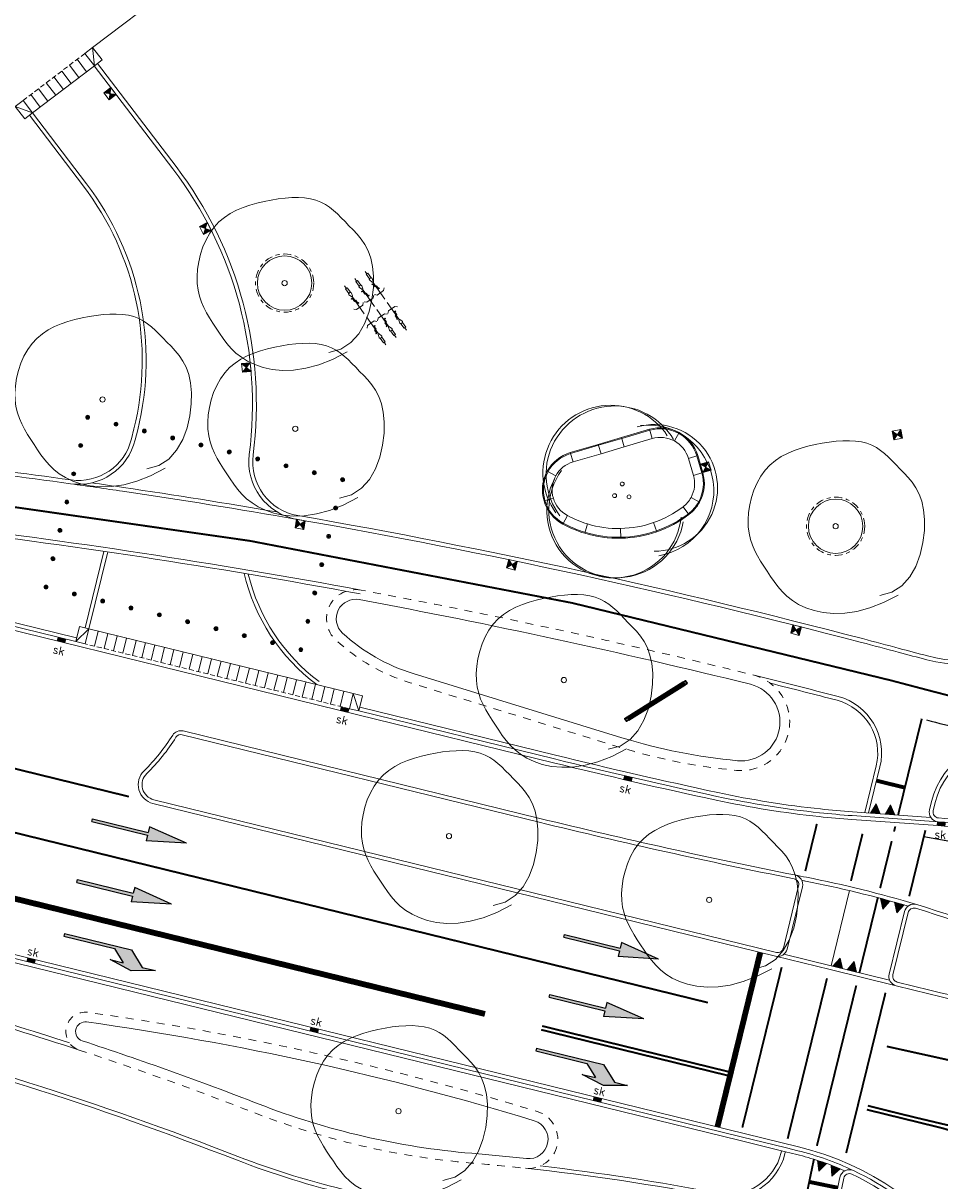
# Model space of a CAD drawing. Header units: metres. Extents: x 196678 to 197613, y 355400 to 356418.
# Tile 25 of 40: x 196995 to 197042, y 355715 to 355775. Entities that reach past the tile are written whole.
import ezdxf
from ezdxf.enums import TextEntityAlignment as Align

# ---------------------------------------------------------------- set-up
doc = ezdxf.new("R2010")
doc.units = ezdxf.units.M
for name, pattern in [('DASHED2', [0.375, 0.25, -0.125]), ('VH-OPSLUITBAND-SO', [10, 4, -2, 2, -2]), ('VW-1-1_STREEP', [2, 1, -1]), ('VW-1-3_STREEP', [4, 1, -3]), ('VW-5050_STREEP', [1, 0.5, -0.5]), ('VW-FP2-1000', [3, 0.3, -2.7]), ('ZZ-HIDDEN-SO', [4, 2, -2])]:
    doc.linetypes.add(name, pattern=pattern)
for name, color, linetype, lineweight in [('B-WE-GR-BOOM-S', 252, 'Continuous', 18), ('N-WE-GR-BOOM-S', 7, 'Continuous', 18), ('N-WE-IE-ACTIVITEITEN_PORTAAL-S', 7, 'Continuous', 35), ('N-WE-RI-GWA_KOLK_STRAATKOLK-450X300-S', 5, 'Continuous', 18), ('N-WE-RI-HWA_KOLK_STRAATKOLK-450X350-S', 5, 'Continuous', 18), ('N-WE-VH-GOOT-TEGEL_200x200-G', 5, 'Continuous', 18), ('N-WE-VH-KANTOPSLUITING_ACHTERKANTBAND-G', 5, 'Continuous', 18), ('N-WE-VH-KANTOPSLUITING_OPSLUITBAND_200X250-G', 5, 'Continuous', 18), ('N-WE-VH-KANTOPSLUITING_SOLID_500X500-G', 5, 'Continuous', 18), ('N-WE-VH-KANTOPSLUITING_SOLID_500X500-G_PASMAKEN', 5, 'Continuous', 18), ('N-WE-VH-KANTOPSLUITING_TROTTOIRBAND_180X200-G', 5, 'Continuous', 18), ('N-WE-VW-MARKERING_DWARS_DRIEHOEK-S', 1, 'Continuous', 25), ('N-WE-VW-MARKERING_DWARS_OVERSTEEK_KANALISATIESTREEP50_010-G', 1, 'VW-5050_STREEP', 18), ('N-WE-VW-MARKERING_DWARS_STOPSTREEP_020-G', 1, 'Continuous', 18), ('N-WE-VW-MARKERING_DWARS_STOPSTREEP_030-G', 1, 'Continuous', 18), ('N-WE-VW-MARKERING_LANGS_STREEP_11_010-G', 1, 'VW-1-1_STREEP', 18), ('N-WE-VW-MARKERING_LANGS_STREEP_13_010-G', 1, 'VW-1-3_STREEP', 18), ('N-WE-VW-MARKERING_LANGS_STREEP_13_030-G', 1, 'VW-1-3_STREEP', 18), ('N-WE-VW-MARKERING_LANGS_STREEP_30270_010-G', 1, 'VW-FP2-1000', 18), ('N-WE-VW-MARKERING_LANGS_STREEP_DOORGETROKKEN_010-G', 1, 'Continuous', 18), ('N-WE-VW-MARKERING_PIJL-S', 1, 'Continuous', 25), ('N01-WE-IE-MEUBILAIR_WEGMEUBILAIR_FIETSENREK-S', 7, 'Continuous', 9), ('N01-WE-IE-MEUBILAIR_WEGMEUBILAIR_GRONDSPOT_KAPPELERPOORT-S', 7, 'Continuous', 9), ('N01-WE-VH-GOOT_TEGEL-G', 5, 'Continuous', 18), ('N01-WE-VH-KANTOPSLUITING_ACHTERKANTBAND-G', 5, 'Continuous', 18), ('N01-WE-VH-KANTOPSLUITING_BETONBAND_LAAG-G', 5, 'ZZ-HIDDEN-SO', 18), ('N01-WE-VH-KANTOPSLUITING_ELEMENT_INRIT-G', 5, 'Continuous', 18), ('N01-WE-VH-KANTOPSLUITING_ELEMENT_INRIT_VOORKANT_BLOKKEN-G', 5, 'DASHED2', 18), ('N01-WE-VH-KANTOPSLUITING_GELEIDEBAND_50 200-G', 5, 'Continuous', 18), ('N01-WE-VH-KANTOPSLUITING_OPSLUITBAND_100X200-G', 5, 'VH-OPSLUITBAND-SO', 18), ('N01-WE-VH-KANTOPSLUITING_OPSLUITBAND_200X250-G', 5, 'Continuous', 18), ('N01-WE-VH-KANTOPSLUITING_TROTTOIRBAND_180X200-G', 5, 'Continuous', 18), ('N01-WE-VH-MATERIAALGRENS-G', 5, 'Continuous', 13), ('N01-WE-VW-MARKERING_DWARS_DRIEHOEK-G', 7, 'VW-HAAIETAND50_L', 25), ('N01-WE-VW-MARKERING_DWARS_DRIEHOEK_30-G', 7, 'VW-HAAIETAND30_L', 25), ('N01-WE-VW-MARKERING_LANGS_STREEP_DOORGETROKKEN_010-G', 7, 'Continuous', 13)]:
    doc.layers.add(name, color=color, linetype=linetype, lineweight=lineweight)
doc.styles.add('NLCS-ISO', font='NLCS-ISO.ttf')
doc.styles.add('NLCS-ISO-M250-T18', font='NLCS-ISO.ttf', dxfattribs={"height": 0.45})
doc.linetypes.add('VW-HAAIETAND30_L', pattern='A,0,-0.3,[150,NLCS.SHX,S=0.6,R=0,X=-0.375,Y=-0.15],-0.3', length=0.6)
doc.linetypes.add('VW-HAAIETAND50_L', pattern='A,0,-0.5,[150,NLCS.SHX,S=1,R=0,X=-0.625,Y=-0.25],-0.5', length=1)

# ---------------------------------------------------------------- blocks, each defined once
blk = doc.blocks.new('SVW-MARKERING_STREEP_DRIEHOEK_050_050')
at = {"lineweight": 0}
h = blk.add_hatch(color=256, dxfattribs=at)
h.dxf.hatch_style = 1
h.paths.add_polyline_path([(0.25, -0.5), (0.5, 0), (0, 0)])
at = {"lineweight": 0, "flags": 128}
blk.add_lwpolyline([(0.25, -0.5), (0.5, 0), (0, 0)], close=True, dxfattribs=at)
blk = doc.blocks.new('SGR-BOOM_09')
blk.add_lwpolyline([(-2.711, 3.837), (-3.391, 3.615), (-3.939, 3.223), (-4.367, 2.697), (-4.684, 2.075), (-4.901, 1.394), (-5.029, 0.692), (-5.078, 0.004), (-5.057, -0.631), (-4.978, -1.184), (-4.849, -1.658), (-4.679, -2.064), (-4.477, -2.414), (-4.251, -2.716), (-4.01, -2.983), (-3.764, -3.225), (-3.519, -3.452), (-3.284, -3.674), (-3.056, -3.889), (-2.829, -4.093), (-2.6, -4.282), (-2.363, -4.453), (-2.114, -4.603), (-1.847, -4.727), (-1.559, -4.822), (-1.246, -4.884), (-0.91, -4.917), (-0.554, -4.921), (-0.182, -4.9), (0.202, -4.856), (0.595, -4.791), (0.994, -4.707), (1.395, -4.608), (1.794, -4.494), (2.188, -4.363), (2.571, -4.21), (2.939, -4.034), (3.289, -3.828), (3.615, -3.591), (3.913, -3.317), (4.179, -3.005), (4.41, -2.651), (4.604, -2.263), (4.761, -1.849), (4.881, -1.421), (4.964, -0.986), (5.01, -0.553), (5.019, -0.132), (4.99, 0.267), (4.925, 0.639), (4.826, 0.985), (4.699, 1.309), (4.548, 1.616), (4.377, 1.91), (4.191, 2.196), (3.994, 2.477), (3.79, 2.759), (3.583, 3.043), (3.366, 3.327), (3.134, 3.606), (2.878, 3.874), (2.592, 4.126), (2.268, 4.357), (1.9, 4.563), (1.48, 4.737), (1.004, 4.874), (0.471, 4.963), (-0.115, 4.99), (-0.752, 4.944), (-1.438, 4.81), (-2.17, 4.577), (-2.945, 4.231), (-3.76, 3.761)])
blk.add_circle((0, 0), 0.15)
blk = doc.blocks.new('*U7')
for centre in [(-0.375, 0.224), (0.37, 0.198), (0.006, -0.422)]:
    blk.add_circle(centre, 0.1)
for centre, radius, start, end in [((0.235, 0.936), 3.484, 327.04528, 172.784), ((0.361, 0.968), 3.463, 334.46958, 176.98942), ((-1.334, -0.131), 3.385, 102.33011, 279.16852), ((-1.644, -0.297), 3.261, 92.72815, 288.15121), ((0.419, -0.89), 3.527, 213.41104, 39.78986), ((0.623, -0.958), 3.487, 216.09044, 38.75757)]:
    blk.add_arc(centre, radius, start, end)
blk = doc.blocks.new('*U18')
at = {"flags": 128}
for points in [[(0, 1.698), (0, 1.85)], [(0.65, 1.698), (0.65, 1.85)], [(1.3, 1.698), (1.3, 1.85)], [(-0.2, 0.5), (-0.3, 0.6)], [(-0.1, 0.707), (-0.05, 0.707), (-0.05, 0.907), (0.05, 0.907), (0.05, 1.107), (0.1, 1.107)], [(-0.1, 0.707), (-0.1, 0.737), (-0.05, 0.737)], [(0, 0.1), (0, 1.176)], [(0.1, 1.107), (0.1, 1.077), (0.05, 1.077)], [(0.2, 0.5), (0.3, 0.6)], [(0.45, 0.5), (0.35, 0.6)], [(0.55, 0.707), (0.6, 0.707), (0.6, 0.907), (0.7, 0.907), (0.7, 1.107), (0.75, 1.107)], [(0.55, 0.707), (0.55, 0.737), (0.6, 0.737)], [(0.65, 0.1), (0.65, 1.176)], [(0.75, 1.107), (0.75, 1.077), (0.7, 1.077)], [(0.85, 0.5), (0.95, 0.6)], [(1.1, 0.5), (1, 0.6)], [(1.2, 0.707), (1.25, 0.707), (1.25, 0.907), (1.35, 0.907), (1.35, 1.107), (1.4, 1.107)], [(1.2, 0.707), (1.2, 0.737), (1.25, 0.737)], [(1.3, 0.1), (1.3, 1.176)], [(1.4, 1.107), (1.4, 1.077), (1.35, 1.077)], [(1.5, 0.5), (1.6, 0.6)], [(-0.2, 0.5), (0.2, 0.5)], [(0.45, 0.5), (0.85, 0.5)], [(1.1, 0.5), (1.5, 0.5)]]:
    blk.add_lwpolyline(points, dxfattribs=at)
for points in [[(-0.078, 1.345), (-0.028, 1.196, 0.720759), (0.028, 1.196), (0.078, 1.345, 0.511918), (0.031, 1.411), (-0.031, 1.411, 0.511918)], [(0.572, 1.345), (0.622, 1.196, 0.720759), (0.678, 1.196), (0.728, 1.345, 0.511918), (0.681, 1.411), (0.619, 1.411, 0.511918)], [(1.222, 1.345), (1.272, 1.196, 0.720759), (1.328, 1.196), (1.378, 1.345, 0.511918), (1.331, 1.411), (1.269, 1.411, 0.511918)]]:
    blk.add_lwpolyline(points, format="xyb", close=True, dxfattribs=at)
for points in [[(0.05, 1.407), (0.05, 1.698), (-0.05, 1.698), (-0.05, 1.407)], [(0.7, 1.407), (0.7, 1.698), (0.6, 1.698), (0.6, 1.407)], [(1.35, 1.407), (1.35, 1.698), (1.25, 1.698), (1.25, 1.407)]]:
    blk.add_lwpolyline(points)
blk = doc.blocks.new('*U29')
at = {"layer": 'N01-WE-VH-KANTOPSLUITING_ELEMENT_INRIT-G', "ltscale": 0.2, "flags": 128}
for points in [[(0, 0), (0.5, -0.8)], [(1, 0), (1, -0.8)], [(1.5, 0), (1.5, -0.8)], [(2, 0), (2, -0.8)], [(2.5, 0), (2.5, -0.8)], [(3, 0), (3, -0.8)], [(3.5, 0), (3.5, -0.8)], [(4, 0), (4, -0.8)], [(4.5, 0), (4.5, -0.8)], [(5, 0), (5, -0.8)], [(5.5, 0), (5.5, -0.8)], [(6, 0), (6, -0.8)], [(6.5, 0), (6.5, -0.8)], [(7, 0), (7, -0.8)], [(7.5, 0), (7.5, -0.8)], [(8, 0), (8, -0.8)], [(8.5, 0), (8.5, -0.8)], [(9, 0), (9, -0.8)], [(9.5, 0), (9.5, -0.8)], [(10, 0), (10, -0.8)], [(10.5, 0), (10.5, -0.8)], [(11, 0), (11, -0.8)], [(11.5, 0), (11.5, -0.8)], [(12, 0), (12, -0.8)], [(12.5, 0), (12.5, -0.8)], [(13, 0), (13, -0.8)], [(13.5, 0), (13.5, -0.8)], [(14, 0), (14, -0.8)], [(14.5, -0.8), (15, 0)], [(14.5, 0), (14.5, -0.8)], [(0.5, -0.8), (14.5, -0.8)]]:
    blk.add_lwpolyline(points, dxfattribs=at)
at = {"layer": 'N01-WE-VH-KANTOPSLUITING_ELEMENT_INRIT-G', "flags": 128}
blk.add_lwpolyline([(0.5, 0), (0, 0), (0, -0.8), (0.5, -0.8)], close=True, dxfattribs=at)
at = {"layer": 'N01-WE-VH-KANTOPSLUITING_ELEMENT_INRIT-G', "ltscale": 0.2, "flags": 128}
blk.add_lwpolyline([(14.5, -0.8), (15, -0.8), (15, 0), (14.5, 0)], close=True, dxfattribs=at)
at = {"layer": 'N01-WE-VH-KANTOPSLUITING_ELEMENT_INRIT_VOORKANT_BLOKKEN-G', "flags": 128}
blk.add_lwpolyline([(0.5, 0), (14.5, 0)], dxfattribs=at)
blk = doc.blocks.new('*U31')
at = {"layer": 'N01-WE-VH-KANTOPSLUITING_ELEMENT_INRIT-G', "ltscale": 0.2, "flags": 128}
for points in [[(0, 0), (0.5, -0.8)], [(1, 0), (1, -0.8)], [(1.5, 0), (1.5, -0.8)], [(2, 0), (2, -0.8)], [(2.5, 0), (2.5, -0.8)], [(3, 0), (3, -0.8)], [(3.5, 0), (3.5, -0.8)], [(4, 0), (4, -0.8)], [(4.5, -0.8), (5, 0)], [(4.5, 0), (4.5, -0.8)], [(0.5, -0.8), (4.5, -0.8)]]:
    blk.add_lwpolyline(points, dxfattribs=at)
at = {"layer": 'N01-WE-VH-KANTOPSLUITING_ELEMENT_INRIT-G', "flags": 128}
blk.add_lwpolyline([(0.5, 0), (0, 0), (0, -0.8), (0.5, -0.8)], close=True, dxfattribs=at)
at = {"layer": 'N01-WE-VH-KANTOPSLUITING_ELEMENT_INRIT-G', "ltscale": 0.2, "flags": 128}
blk.add_lwpolyline([(4.5, -0.8), (5, -0.8), (5, 0), (4.5, 0)], close=True, dxfattribs=at)
at = {"layer": 'N01-WE-VH-KANTOPSLUITING_ELEMENT_INRIT_VOORKANT_BLOKKEN-G', "flags": 128}
blk.add_lwpolyline([(0.5, 0), (4.5, 0)], dxfattribs=at)
blk = doc.blocks.new('N-SVW-MARKERING_PIJL_RA_5.0')
blk.add_hatch(color=256).paths.add_polyline_path([(3.296, -0.375), (2.6, -0.375), (3.8, -0.675), (5, -0.375), (4.3, -0.375), (3.55, 0.375), (0, 0.375), (0, 0.225), (2.696, 0.225)])
for p, q in [((0, 0.375), (3.55, 0.375)), ((0, 0.375), (0, 0.225)), ((0, 0.225), (2.696, 0.225)), ((2.696, 0.225), (3.296, -0.375)), ((3.55, 0.375), (4.3, -0.375)), ((2.6, -0.375), (3.296, -0.375)), ((3.8, -0.675), (2.6, -0.375)), ((5, -0.375), (3.8, -0.675)), ((4.3, -0.375), (5, -0.375))]:
    blk.add_line(p, q)
blk = doc.blocks.new('N-SVW-MARKERING_PIJL_RD_5.0')
blk.add_hatch(color=256).paths.add_polyline_path([(2.95, 0.375), (2.95, 0.075), (0, 0.075), (0, -0.075), (2.95, -0.075), (2.95, -0.375), (5, 0)])
for p, q in [((0, 0.075), (2.95, 0.075)), ((0, -0.075), (0, 0.075)), ((2.95, 0.375), (2.95, 0.075)), ((5, 0), (2.95, 0.375)), ((5, 0), (2.95, -0.375)), ((0, -0.075), (2.95, -0.075)), ((2.95, -0.075), (2.95, -0.375))]:
    blk.add_line(p, q)
blk = doc.blocks.new('SIE-WEG_GRONDSPOT-SO')
h = blk.add_hatch(color=256)
edge = h.paths.add_edge_path()
edge.add_arc((0, 0), 0.6, 0, 360)
at = {"flags": 128}
for points in [[(-1.2, 0), (-0.8, 0)], [(-0.8, 0.8), (-0.5, 0.6)], [(0, 1.2), (0, 0.8)], [(0.8, 0.8), (0.5, 0.6)], [(1.1, 0), (0.8, 0)], [(-0.8, -0.8), (-0.5, -0.5)], [(0, -1.1), (0, -0.8)], [(0.8, -0.8), (0.5, -0.5)]]:
    blk.add_lwpolyline(points, dxfattribs=at)
for radius in [1.8, 1.2, 0.6]:
    blk.add_circle((0, 0), radius)
at = {"style": 'NLCS-ISO'}
blk.add_attdef('TYPE', text='', height=1.8, dxfattribs=at).set_placement((0, 1.2), align=Align.BOTTOM_CENTER)
blk = doc.blocks.new('A$C731f9d47')
at = {"layer": 'N-WE-VH-KANTOPSLUITING_ACHTERKANTBAND-G', "flags": 128}
blk.add_lwpolyline([(197051.003, 355736.299, -0.004514), (197046.544, 355737.313, 0.412465), (197041.97, 355734.523), (197041.864, 355734.093, 0.464685), (197042.134, 355733.722), (197042.459, 355733.699, 0.15343), (197051.093, 355735.748, 0.680259)], format="xyb", close=True, dxfattribs=at)
at = {"layer": 'N-WE-VH-KANTOPSLUITING_TROTTOIRBAND_180X200-G', "ltscale": 0.2, "flags": 128}
blk.add_lwpolyline([(197051.046, 355736.494, -0.004513), (197046.59, 355737.508, 0.412465), (197041.775, 355734.571), (197041.67, 355734.14, 0.464685), (197042.12, 355733.522), (197042.444, 355733.499, 0.15343), (197051.195, 355735.576, 0.680259)], format="xyb", close=True, dxfattribs=at)
blk = doc.blocks.new('Activiteiten portaal Roermond')
for points in [[(0.15, 0), (0, 0), (0, 0.15), (0.15, 0.15)], [(3.689, 0), (3.539, 0), (3.539, 0.15), (3.689, 0.15)]]:
    blk.add_lwpolyline(points, close=True)
for points in [[(0.15, 0.15), (3.539, 0.15)], [(0.15, 0.075), (3.539, 0.075)], [(0.15, 0), (3.539, 0)]]:
    blk.add_lwpolyline(points)
blk = doc.blocks.new('*U161')
blk.add_solid([(0.225, 0), (-0.225, 0), (0.225, -0.2), (-0.225, -0.2)])
at = {"style": 'NLCS-ISO-M250-T18'}
blk.add_attdef('SK', text='', height=0.45, dxfattribs=at).set_placement((0, -1.01), align=Align.BOTTOM_CENTER)
blk = doc.blocks.new('*U162')
blk.add_solid([(0.225, 0), (-0.225, 0), (0.225, -0.2), (-0.225, -0.2)])
at = {"style": 'NLCS-ISO-M250-T18'}
blk.add_attdef('SK', text='', height=0.45, dxfattribs=at).set_placement((0, 0), align=Align.BOTTOM_CENTER)
blk = doc.blocks.new('SRI-KOLK_STRAAT_01-SO')
h = blk.add_hatch(color=256)
h.dxf.hatch_style = 1
h.paths.add_polyline_path([(0, 1.125), (-1.125, 2.25), (-1.125, 0)])
h.paths.add_polyline_path([(1.125, 2.25), (0, 1.125), (1.125, 0)])
for p, q in [((-1.125, 0), (1.125, 2.25)), ((1.125, 0), (-1.125, 2.25))]:
    blk.add_line(p, q)
blk.add_lwpolyline([(-1.125, 0), (1.125, 0), (1.125, 2.25), (-1.125, 2.25)], close=True)

msp = doc.modelspace()

# ---------------------------------------------------------------- linework, layer by layer
at = {"layer": 'N-WE-VH-GOOT-TEGEL_200x200-G', "ltscale": 0.2, "flags": 128}
msp.add_lwpolyline([(196841.356, 355920.825), (196845.685, 355909.933, -0.049389), (196847.305, 355904.288), (196848.761, 355896.325, 0.049389), (196850.675, 355889.657), (196887.128, 355797.927, 0.097436), (196900.765, 355776.769, 0.015049), (196903.571, 355774.026, 0.03173), (196909.997, 355768.825, 0.055291), (196922.568, 355761.852, 0.038867), (196932.181, 355758.684), (196984.904, 355745.746), (197012.274, 355739.03), (197022.337, 355736.561, 0.007145), (197030.698, 355734.636, 0.026759), (197036, 355733.788, 0.008403), (197037.68, 355733.639), (197042.105, 355733.323), (197042.43, 355733.3, 0.15343), (197051.298, 355735.405, 0.135449), (197056.892, 355741.244, 0.063612), (197058.277, 355744.839), (197059.978, 355751.772, 0.864732), (197058.694, 355752.292)], format="xyb", dxfattribs=at)
at = {"layer": 'N-WE-VH-KANTOPSLUITING_ACHTERKANTBAND-G', "flags": 128}
msp.add_lwpolyline([(197038.223, 355742.948, -0.001388), (197040.118, 355742.444, 0.001504), (197041.563, 355742.061, 0.233696), (197048.335, 355743.452, 0.004223), (197048.795, 355743.817, 0.019526)], format="xyb", dxfattribs=at)
at = {"layer": 'N-WE-VH-KANTOPSLUITING_OPSLUITBAND_200X250-G', "ltscale": 0.1, "flags": 128}
msp.add_lwpolyline([(197038.172, 355742.754, -0.001388), (197040.066, 355742.251, 0.001565), (197041.542, 355741.859, 0.232669), (197048.458, 355743.294, 0.004223), (197048.921, 355743.662)], format="xyb", dxfattribs=at)
at = {"layer": 'N-WE-VH-KANTOPSLUITING_SOLID_500X500-G', "flags": 128}
for points in [[(197025.828, 355753.299), (197027.267, 355753.723), (197027.408, 355753.243), (197025.97, 355752.819)], [(197023.196, 355752.522), (197024.635, 355752.947), (197024.776, 355752.467), (197023.337, 355752.043)]]:
    msp.add_lwpolyline(points, close=True, dxfattribs=at)
for points in [[(197027.281, 355753.675), (197025.842, 355753.251)], [(197024.649, 355752.899), (197023.21, 355752.474)]]:
    msp.add_lwpolyline(points, dxfattribs=at)
for points in [[(197028.789, 355753.561, 0.198912), (197027.267, 355753.723), (197027.408, 355753.243, -0.198912), (197028.55, 355753.122)], [(197029.751, 355752.37, 0.198912), (197028.789, 355753.561), (197028.55, 355753.122, -0.198912), (197029.271, 355752.229)], [(197023.196, 355752.522, 0.198912), (197022.005, 355751.561), (197022.444, 355751.321, -0.198912), (197023.337, 355752.043)], [(197022.005, 355751.561, 0.198912), (197021.843, 355750.038), (197022.323, 355750.18, -0.198912), (197022.444, 355751.321)], [(197029.847, 355749.973, 0.198912), (197030.009, 355751.495), (197029.53, 355751.354, -0.198912), (197029.408, 355750.212)], [(197021.843, 355750.038, 0.198912), (197022.805, 355748.848), (197023.044, 355749.287, -0.198912), (197022.323, 355750.18)], [(197027.644, 355748.45, 0.078702), (197029.299, 355749.336), (197028.997, 355749.734, -0.078702), (197027.48, 355748.922)], [(197023.937, 355748.374, 0.078702), (197025.796, 355748.118), (197025.786, 355748.618, -0.078702), (197024.081, 355748.853)], [(197025.796, 355748.118, 0.078702), (197027.644, 355748.45), (197027.48, 355748.922, -0.078702), (197025.786, 355748.618)]]:
    msp.add_lwpolyline(points, format="xyb", close=True, dxfattribs=at)
for points in [[(197028.765, 355753.517, 0.198912), (197027.281, 355753.675)], [(197029.703, 355752.356, 0.198912), (197028.765, 355753.517)], [(197023.21, 355752.474, 0.198912), (197022.049, 355751.537)], [(197022.049, 355751.537, 0.198912), (197021.891, 355750.053)], [(197029.803, 355749.997, 0.198912), (197029.961, 355751.481)], [(197021.891, 355750.053, 0.198912), (197022.829, 355748.892)], [(197027.628, 355748.497, 0.078702), (197029.269, 355749.375)], [(197023.951, 355748.422, 0.078702), (197025.795, 355748.168)], [(197025.795, 355748.168, 0.078702), (197027.628, 355748.497)]]:
    msp.add_lwpolyline(points, format="xyb", dxfattribs=at)
at = {"layer": 'N-WE-VH-KANTOPSLUITING_SOLID_500X500-G_PASMAKEN', "flags": 128}
for points in [[(197025.828, 355753.299), (197024.635, 355752.947), (197024.776, 355752.467), (197025.97, 355752.819)], [(197029.751, 355752.37), (197029.271, 355752.229), (197029.53, 355751.354), (197030.009, 355751.495)]]:
    msp.add_lwpolyline(points, close=True, dxfattribs=at)
for points in [[(197025.842, 355753.251), (197024.649, 355752.899)], [(197029.961, 355751.481), (197029.703, 355752.356)]]:
    msp.add_lwpolyline(points, dxfattribs=at)
for points in [[(197029.847, 355749.973), (197029.408, 355750.212, -0.106279), (197028.997, 355749.734), (197029.299, 355749.336, 0.106279)], [(197023.044, 355749.287), (197022.805, 355748.848, 0.051243), (197023.937, 355748.374), (197024.081, 355748.853, -0.051243)]]:
    msp.add_lwpolyline(points, format="xyb", close=True, dxfattribs=at)
for points in [[(197029.269, 355749.375, 0.106279), (197029.803, 355749.997)], [(197022.829, 355748.892, 0.051243), (197023.951, 355748.422)]]:
    msp.add_lwpolyline(points, format="xyb", dxfattribs=at)
at = {"layer": 'N-WE-VW-MARKERING_DWARS_OVERSTEEK_KANALISATIESTREEP50_010-G', "const_width": 0.1, "flags": 128}
for points in [[(197035.88, 355733.414), (197035.284, 355730.986)], [(197039.915, 355733.282), (197039.849, 355733.016)], [(197041.463, 355733.086), (197040.629, 355729.687)], [(197038.227, 355732.906), (197037.631, 355730.478)], [(197039.73, 355732.53), (197039.134, 355730.102)], [(197034.07, 355726.037), (197032.044, 355717.782)], [(197036.401, 355725.465), (197034.375, 355717.21)], [(197037.906, 355725.096), (197035.88, 355716.84)], [(197039.411, 355724.726), (197037.386, 355716.471)]]:
    msp.add_lwpolyline(points, dxfattribs=at)
at = {"layer": 'N-WE-VW-MARKERING_DWARS_STOPSTREEP_020-G', "const_width": 0.2, "flags": 128}
for points in [[(197038.949, 355735.639), (197040.405, 355735.281)], [(197036.954, 355714.687), (197035.534, 355714.978)]]:
    msp.add_lwpolyline(points, dxfattribs=at)
at = {"layer": 'N-WE-VW-MARKERING_DWARS_STOPSTREEP_030-G', "const_width": 0.3, "flags": 128}
msp.add_lwpolyline([(197032.969, 355726.796), (197030.765, 355717.813)], dxfattribs=at)
at = {"layer": 'N-WE-VW-MARKERING_LANGS_STREEP_11_010-G', "const_width": 0.1, "flags": 128}
msp.add_lwpolyline([(197000.491, 355734.817), (196989.808, 355737.438)], dxfattribs=at)
at = {"layer": 'N-WE-VW-MARKERING_LANGS_STREEP_13_010-G', "const_width": 0.1, "flags": 128}
msp.add_lwpolyline([(197030.276, 355724.213), (196939.955, 355746.376)], dxfattribs=at)
msp.add_lwpolyline([(197039.479, 355721.961, 0.045565), (197075.976, 355716.194, 0.045565)], format="xyb", dxfattribs=at)
at = {"layer": 'N-WE-VW-MARKERING_LANGS_STREEP_13_030-G', "const_width": 0.3, "flags": 128}
msp.add_lwpolyline([(197018.806, 355723.63), (196959.564, 355738.167)], dxfattribs=at)
at = {"layer": 'N-WE-VW-MARKERING_LANGS_STREEP_30270_010-G', "const_width": 0.1, "flags": 128}
msp.add_lwpolyline([(197046.538, 355739.062, -0.007036), (197039.677, 355740.802, 0.036011), (196990.026, 355750.375, -0.030546), (196977.836, 355752.588), (196939, 355762.118, -0.077873), (196918.576, 355770.658, -0.077873)], format="xyb", dxfattribs=at)
at = {"layer": 'N-WE-VW-MARKERING_LANGS_STREEP_DOORGETROKKEN_010-G', "const_width": 0.1, "flags": 128}
for points in [[(197031.456, 355720.629), (197021.744, 355723.012)], [(197031.408, 355720.435), (197021.696, 355722.818)]]:
    msp.add_lwpolyline(points, dxfattribs=at)
at = {"layer": 'N-WE-VW-MARKERING_LANGS_STREEP_DOORGETROKKEN_010-G', "flags": 128}
msp.add_lwpolyline([(197038.449, 355718.707, 0.1, 0.1, 0), (197042.314, 355717.759, 0.1, 0.1, -0.166166), (197048.875, 355713.553, 0.1, 0.1, -0.041777), (197050.058, 355716.322, 0.1, 0.1, -0.009536), (197042.361, 355717.966, 0.1, 0.1, -0.004817), (197038.498, 355718.908, 0, 0, 0)], format="xyseb", dxfattribs=at)
at = {"layer": 'N01-WE-VH-GOOT_TEGEL-G', "ltscale": 0.2, "flags": 128}
msp.add_lwpolyline([(196951.428, 355740.524), (196969.318, 355732.891), (196990.455, 355727.704), (197034.941, 355716.788, -0.373483), (197046.443, 355700.515), (197046.272, 355698.805), (197039.394, 355679.64, 0.034218), (197035.855, 355652.142), (197038.513, 355637.375, 0.003989), (197038.582, 355634.188, 0.011876), (197039.086, 355624.712, 0.028559), (197042.134, 355602.111, 0.003062), (197042.613, 355599.711, 0.000805), (197042.744, 355599.082), (197043.204, 355596.888), (197049.158, 355568.477), (197049.721, 355565.792), (197051.725, 355556.231)], format="xyb", dxfattribs=at)
at = {"layer": 'N01-WE-VH-KANTOPSLUITING_ACHTERKANTBAND-G', "ltscale": 0.2}
for p, q in [((197040.578, 355728.853), (197039.789, 355725.637)), ((197040.009, 355725.274), (197041.688, 355724.863))]:
    msp.add_line(p, q, dxfattribs=at)
at = {"layer": 'N01-WE-VH-KANTOPSLUITING_ACHTERKANTBAND-G', "ltscale": 0.1, "flags": 128}
for points in [[(196998.87, 355772.554), (197002.916, 355767.244, -0.197521), (197006.88, 355752.404, 0.401464), (197009.175, 355749.285, 0.401464)], [(196997.513, 355751.119, 0.384833), (197000.621, 355753.225), (197000.749, 355753.745, 0.226689), (196998.148, 355766.241), (196995.37, 355769.887)], [(197033.489, 355740.652, -0.002529), (197036.918, 355739.775, -0.409833), (197038.929, 355736.398), (197038.339, 355733.993)], [(197036.069, 355734.183, 0.008266), (197037.709, 355734.038), (197041.735, 355733.75)], [(197021.65, 355715.806, -0.018877), (197030.798, 355714.409, 0.399254), (197034.044, 355716.492), (197034.068, 355716.59)]]:
    msp.add_lwpolyline(points, format="xyb", dxfattribs=at)
at = {"layer": 'N01-WE-VH-KANTOPSLUITING_ACHTERKANTBAND-G', "ltscale": 0.2, "flags": 128}
for points in [[(196982.896, 355753.214, 0.018597), (196990.227, 355752.063, -0.0052), (196997.513, 355751.119, -0.0052)], [(196998.575, 355750.969, -0.001173), (197000.215, 355750.73, -0.005665), (197008.118, 355749.468)], [(197012.394, 355745.251, 0.01632), (196989.825, 355748.687, -0.014571), (196983.877, 355749.572, -0.014571)], [(197009.175, 355749.285, -0.021053), (197038.223, 355742.948)], [(197028.297, 355712.02, 0.016205), (197020.609, 355713.105, 0.005755), (197017.864, 355713.369, -0.071708), (197006.022, 355716.115, 0.032602), (196984.308, 355722.972), (196963.502, 355728.078)], [(196990.473, 355727.287), (196991.455, 355723.97, -0.008792), (196997.429, 355722.149, -0.008792)], [(197031.932, 355717.114), (197034.263, 355716.542), (197034.845, 355716.399, -0.040919), (197037.139, 355715.633, -0.003252), (197037.316, 355715.556)]]:
    msp.add_lwpolyline(points, format="xyb", dxfattribs=at)
at = {"layer": 'N01-WE-VH-KANTOPSLUITING_ACHTERKANTBAND-G', "flags": 128}
msp.add_lwpolyline([(196999.202, 355747.442), (196998.236, 355743.505)], dxfattribs=at)
at = {"layer": 'N01-WE-VH-KANTOPSLUITING_ACHTERKANTBAND-G', "ltscale": 0.2, "flags": 128}
for points in [[(196985, 355746.135), (196997.802, 355742.994)], [(196990.36, 355727.315), (197031.932, 355717.114)], [(197034.182, 355726.704), (197036.61, 355726.109), (197039.621, 355725.37)]]:
    msp.add_lwpolyline(points, dxfattribs=at)
at = {"layer": 'N01-WE-VH-KANTOPSLUITING_ACHTERKANTBAND-G'}
msp.add_lwpolyline([(197006.629, 355746.272, 0.174128), (197010.274, 355740.74)], format="xyb", dxfattribs=at)
at = {"layer": 'N01-WE-VH-KANTOPSLUITING_ACHTERKANTBAND-G', "ltscale": 0.2, "flags": 128}
for points in [[(197012.339, 355744.956, 0.75328), (197011.48, 355743.236, 0.111515), (197015.11, 355741.153), (197025.852, 355737.845, 0.051493), (197031.797, 355736.666, 0.927804), (197032.463, 355740.599, 0.014732)], [(197033.794, 355726.8), (197001.776, 355734.656, -0.587996), (197001.407, 355736.005, 0.058989), (197002.912, 355737.873, -0.323388), (197003.237, 355738.004), (197021.587, 355733.502, 0.01108), (197034.71, 355730.588, -0.427254), (197034.942, 355730.223), (197034.156, 355727.02, -0.414214)], [(196998.092, 355722.248, -0.013518), (197007.146, 355719.005, 0.071708), (197018.126, 355716.458, -0.005755), (197020.942, 355716.187, 0.909961), (197021.342, 355718.137, 0.039492), (196998.316, 355723.218, 0.914413)], [(197041.561, 355711.928, -0.005142), (197037.572, 355712.913, -0.398491), (197036.987, 355713.846, -0.001689), (197037.26, 355715.178, -0.486156), (197037.683, 355715.387, -0.086876), (197041.844, 355712.43, -0.753268)]]:
    msp.add_lwpolyline(points, format="xyb", close=True, dxfattribs=at)
at = {"layer": 'N01-WE-VH-KANTOPSLUITING_ACHTERKANTBAND-G', "flags": 128}
msp.add_lwpolyline([(197012.369, 355739.419), (197022.433, 355736.95, 0.007145), (197030.782, 355735.027, 0.026896), (197036.069, 355734.183, 0.026896)], format="xyb", dxfattribs=at)
at = {"layer": 'N01-WE-VH-KANTOPSLUITING_ACHTERKANTBAND-G', "color": 1, "ltscale": 0.2, "flags": 128}
msp.add_lwpolyline([(197035.3, 355730.472, -0.000166), (197035.102, 355730.511)], format="xyb", dxfattribs=at)
at = {"layer": 'N01-WE-VH-KANTOPSLUITING_ACHTERKANTBAND-G', "ltscale": 0.2}
for centre in [(197008.499, 355761.249), (197036.844, 355748.734)]:
    msp.add_circle(centre, 1.4, dxfattribs=at)
at = {"layer": 'N01-WE-VH-KANTOPSLUITING_ACHTERKANTBAND-G', "color": 1, "ltscale": 0.2}
for centre, radius, start, end in [((197023.752, 355671.797), 59.8, 73.66398, 78.86582), ((197040.87, 355728.782), 0.3, 73.27976, 166.21308), ((197023.752, 355671.797), 59.8, 65.20389, 73.27976)]:
    msp.add_arc(centre, radius, start, end, dxfattribs=at)
at = {"layer": 'N01-WE-VH-KANTOPSLUITING_ACHTERKANTBAND-G', "ltscale": 0.2}
for centre, radius, start, end in [((197040.081, 355725.566), 0.3, 166.21308, 256.21308), ((197089.302, 355918.906), 199.8, 256.21308, 258.84867)]:
    msp.add_arc(centre, radius, start, end, dxfattribs=at)
at = {"layer": 'N01-WE-VH-KANTOPSLUITING_BETONBAND_LAAG-G', "ltscale": 0.2, "flags": 128}
for points in [[(197012.43, 355745.447, 0.75328), (197011.141, 355742.868, 0.111515), (197014.963, 355740.675), (197025.705, 355737.367, 0.051493), (197031.75, 355736.168, 0.927804), (197032.583, 355741.084, 0.014732)], [(196997.936, 355721.773, -0.013518), (197006.965, 355718.539, 0.071708), (197018.084, 355715.96, -0.005755), (197020.889, 355715.689, 0.909961), (197021.488, 355718.615, 0.039492), (196998.385, 355723.714, 0.914413)]]:
    msp.add_lwpolyline(points, format="xyb", close=True, dxfattribs=at)
at = {"layer": 'N01-WE-VH-KANTOPSLUITING_GELEIDEBAND_50 200-G', "ltscale": 0.2, "flags": 128}
for points in [[(196982.857, 355753.018, 0.018597), (196990.204, 355751.865, -0.0052), (196997.485, 355750.921, -0.0052)], [(197009.14, 355749.088, -0.021054), (197038.172, 355742.754)], [(197028.331, 355712.217, 0.016205), (197020.631, 355713.303, 0.005755), (197017.881, 355713.569, -0.071708), (197006.094, 355716.302, 0.032602), (196984.355, 355723.166), (196963.55, 355728.272)]]:
    msp.add_lwpolyline(points, format="xyb", dxfattribs=at)
at = {"layer": 'N01-WE-VH-KANTOPSLUITING_OPSLUITBAND_100X200-G', "ltscale": 0.1}
for centre in [(197008.499, 355761.249), (197036.844, 355748.734)]:
    msp.add_circle(centre, 1.5, dxfattribs=at)
at = {"layer": 'N01-WE-VH-KANTOPSLUITING_OPSLUITBAND_200X250-G', "ltscale": 0.1, "flags": 128}
for points in [[(196998.711, 355772.432), (197002.757, 355767.122, -0.197521), (197006.682, 355752.429, 0.401464), (197009.141, 355749.088)], [(196997.485, 355750.921, 0.384833), (197000.815, 355753.177), (197000.943, 355753.697, 0.226689), (196998.307, 355766.363), (196995.529, 355770.008)], [(196997.485, 355750.921, -0.001919), (197000.167, 355750.535, -0.006438), (197009.141, 355749.088)], [(197012.43, 355745.447, 0.01632), (196989.849, 355748.886, -0.014814), (196983.814, 355749.786, -0.014814)], [(197006.414, 355746.308, 0.176331), (197010.154, 355740.58)], [(197032.583, 355741.084, -0.003232), (197036.968, 355739.968, -0.409833), (197039.123, 355736.351), (197038.541, 355733.979)], [(197036.021, 355733.987, 0.008403), (197037.694, 355733.839), (197042.12, 355733.522)], [(196991.4, 355723.778, -0.009635), (196997.936, 355721.773)], [(197031.979, 355717.309), (197034.31, 355716.737), (197034.893, 355716.594, -0.051019), (197037.769, 355715.568)], [(197020.889, 355715.689, -0.020396), (197030.761, 355714.213, 0.399254), (197034.239, 355716.444), (197034.263, 355716.542)]]:
    msp.add_lwpolyline(points, format="xyb", dxfattribs=at)
for points in [[(196999.401, 355747.413), (196998.43, 355743.457)], [(197033.746, 355726.605), (197036.562, 355725.914), (197039.962, 355725.08)]]:
    msp.add_lwpolyline(points, dxfattribs=at)
at = {"layer": 'N01-WE-VH-KANTOPSLUITING_OPSLUITBAND_200X250-G', "color": 1, "ltscale": 0.1, "flags": 128}
msp.add_lwpolyline([(197035.338, 355730.668, -0.000496), (197034.749, 355730.785)], format="xyb", dxfattribs=at)
at = {"layer": 'N01-WE-VH-KANTOPSLUITING_OPSLUITBAND_200X250-G', "color": 1, "ltscale": 0.1}
msp.add_arc((197023.752, 355671.797), 60, 73.27976, 78.86582, dxfattribs=at)
at = {"layer": 'N01-WE-VH-KANTOPSLUITING_TROTTOIRBAND_180X200-G', "ltscale": 0.2}
for p, q in [((197003.285, 355738.199), (197021.634, 355733.696)), ((197033.746, 355726.605), (197001.728, 355734.462)), ((197035.137, 355730.175), (197034.351, 355726.972)), ((197040.384, 355728.901), (197039.595, 355725.685)), ((197039.962, 355725.08), (197041.64, 355724.668))]:
    msp.add_line(p, q, dxfattribs=at)
at = {"layer": 'N01-WE-VH-KANTOPSLUITING_TROTTOIRBAND_180X200-G', "ltscale": 0.2, "flags": 128}
for points in [[(196984.952, 355745.941), (196997.754, 355742.799)], [(196990.408, 355727.51), (197031.979, 355717.309)]]:
    msp.add_lwpolyline(points, dxfattribs=at)
msp.add_lwpolyline([(197012.322, 355739.225), (197022.385, 355736.755, 0.007145), (197030.74, 355734.831, 0.026759), (197036.021, 355733.987, 0.026759)], format="xyb", dxfattribs=at)
msp.add_lwpolyline([(197041.515, 355711.733, -0.005142), (197037.522, 355712.72, -0.398491), (197036.791, 355713.885, -0.001689), (197037.064, 355715.219, -0.486156), (197037.769, 355715.568, -0.086876), (197041.986, 355712.571, -0.753268)], format="xyb", close=True, dxfattribs=at)
at = {"layer": 'N01-WE-VH-KANTOPSLUITING_TROTTOIRBAND_180X200-G', "ltscale": 0.2}
for centre, radius, start, end in [((196994.271, 355743.294), 10, 314.39171, 327.89538), ((197003.166, 355737.713), 0.5, 76.21308, 147.89538), ((197001.967, 355735.433), 1, 134.39171, 256.21308), ((197093.879, 356028.112), 303.15, 256.21308, 258.75223), ((197034.651, 355730.294), 0.5, 346.21307, 78.75223), ((197033.865, 355727.091), 0.5, 256.21308, 346.21308), ((197040.081, 355725.566), 0.5, 166.21308, 256.21308), ((197089.302, 355918.906), 200, 256.21308, 258.84867)]:
    msp.add_arc(centre, radius, start, end, dxfattribs=at)
at = {"layer": 'N01-WE-VH-KANTOPSLUITING_TROTTOIRBAND_180X200-G', "color": 1, "ltscale": 0.2}
for centre, radius, start, end in [((197040.87, 355728.782), 0.5, 73.27976, 166.21308), ((197023.752, 355671.797), 60, 65.20389, 73.27976)]:
    msp.add_arc(centre, radius, start, end, dxfattribs=at)
at = {"layer": 'N01-WE-VH-MATERIAALGRENS-G', "ltscale": 0.2}
msp.add_line((197037.56, 355729.981), (197036.61, 355726.109), dxfattribs=at)
at = {"layer": 'N01-WE-VH-MATERIAALGRENS-G', "ltscale": 0.2, "flags": 128}
msp.add_lwpolyline([(196998.624, 355773.372), (197002.612, 355776.41)], dxfattribs=at)
at = {"layer": 'N01-WE-VW-MARKERING_DWARS_DRIEHOEK-G', "flags": 128}
msp.add_lwpolyline([(197062.673, 355729.739, -0.017919), (197041.388, 355732.74)], format="xyb", dxfattribs=at)
at = {"layer": 'N01-WE-VW-MARKERING_DWARS_DRIEHOEK_30-G', "color": 1, "flags": 128}
msp.add_lwpolyline([(197041.522, 355738.763, 0.003732), (197045.185, 355737.845, 0.003732)], format="xyb", dxfattribs=at)
at = {"layer": 'N01-WE-VW-MARKERING_LANGS_STREEP_DOORGETROKKEN_010-G', "const_width": 0.1, "flags": 128}
for points in [[(197040.059, 355733.87), (197041.276, 355738.828)], [(197039.015, 355729.616), (197038.067, 355725.751)]]:
    msp.add_lwpolyline(points, dxfattribs=at)
msp.add_lwpolyline([(197035.728, 355716.154, 0.003602), (197035.144, 355713.289, 0.003602)], format="xyb", dxfattribs=at)

# ---------------------------------------------------------------- block references
for name, p, rotation in [('*U31', (196994.647, 355770.342), 37.30295999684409), ('*U29', (197012.322, 355739.225), 166.2130756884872)]:
    msp.add_blockref(name, p, dxfattribs=dict(rotation=rotation))
at = {"layer": 'B-WE-GR-BOOM-S', "xscale": 0.9000000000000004, "yscale": 0.9000000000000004, "zscale": 0.9000000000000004, "rotation": 177.2882798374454}
msp.add_blockref('SGR-BOOM_09', (197008.499, 355761.249), dxfattribs=at)
at = {"layer": 'N-WE-GR-BOOM-S', "xscale": 0.9000000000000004, "yscale": 0.9000000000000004, "zscale": 0.9000000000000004, "rotation": 177.2882798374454}
for p in [(196999.135, 355755.257), (197009.048, 355753.751), (197036.844, 355748.734), (197022.864, 355740.817), (197016.955, 355732.785), (197030.339, 355729.501), (197014.357, 355718.629)]:
    msp.add_blockref('SGR-BOOM_09', p, dxfattribs=at)
at = {"layer": 'N-WE-GR-BOOM-S', "rotation": 177.2882798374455}
msp.add_blockref('*U7', (197025.852, 355750.489), dxfattribs=at)
at = {"layer": 'N-WE-IE-ACTIVITEITEN_PORTAAL-S', "rotation": 32.08828598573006}
msp.add_blockref('Activiteiten portaal Roermond', (197026.084, 355738.694), dxfattribs=at)
at = {"layer": 'N-WE-RI-GWA_KOLK_STRAATKOLK-450X300-S'}
for name, p, rotation in [('*U161', (196997.045, 355742.973), 346.2130756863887), ('*U161', (197011.613, 355739.399), 346.2130756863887), ('*U161', (197026.187, 355735.849), 346.2130756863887), ('*U161', (197042.282, 355733.511), 355.9074863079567), ('*U162', (196995.481, 355726.471), 346.2130756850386), ('*U162', (197010.048, 355722.896), 346.2130756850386), ('*U162', (197024.616, 355719.321), 346.2130756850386)]:
    msp.add_blockref(name, p, dxfattribs=dict(at, rotation=rotation)).add_auto_attribs({'SK': 'sk'})
at = {"layer": 'N-WE-RI-HWA_KOLK_STRAATKOLK-450X350-S', "xscale": 0.2000000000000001, "yscale": 0.2000000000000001, "zscale": 0.2000000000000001}
for p, rotation in [((196999.695, 355771.14), 127.3029599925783), ((197004.626, 355764.162), 117.2604201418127), ((197006.755, 355756.927), 95.52441202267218), ((197039.978, 355753.665), 190.3602217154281), ((197029.942, 355751.714), 286.204483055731), ((197009.341, 355749.053), 170.0714030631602), ((197020.249, 355746.966), 165.8339247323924), ((197034.868, 355743.605), 165.8339247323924)]:
    msp.add_blockref('SRI-KOLK_STRAAT_01-SO', p, dxfattribs=dict(at, rotation=rotation))
at = {"layer": 'N-WE-VW-MARKERING_DWARS_DRIEHOEK-S'}
for p, rotation in [((197039.14, 355733.936), 175.9074862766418), ((197039.888, 355733.883), 175.9074862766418), ((197039.157, 355729.579), 344.4744500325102), ((197039.88, 355729.378), 344.4744500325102), ((197037.193, 355725.966), 166.2130756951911), ((197037.921, 355725.787), 166.2130756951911), ((197035.906, 355716.097), 340.9825662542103), ((197036.612, 355715.847), 338.0648885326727)]:
    msp.add_blockref('SVW-MARKERING_STREEP_DRIEHOEK_050_050', p, dxfattribs=dict(at, rotation=rotation))
at = {"layer": 'N-WE-VW-MARKERING_PIJL-S'}
for name, p, rotation in [('N-SVW-MARKERING_PIJL_RD_5.0', (196998.602, 355733.607), 346.2130756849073), ('N-SVW-MARKERING_PIJL_RD_5.0', (196997.833, 355730.475), 346.213075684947), ('N-SVW-MARKERING_PIJL_RA_5.0', (196997.083, 355727.416), 346.2130756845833), ('N-SVW-MARKERING_PIJL_RD_5.0', (197022.882, 355727.65), 346.2130756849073), ('N-SVW-MARKERING_PIJL_RD_5.0', (197022.125, 355724.566), 346.213075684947), ('N-SVW-MARKERING_PIJL_RA_5.0', (197021.374, 355721.507), 346.2130756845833)]:
    msp.add_blockref(name, p, dxfattribs=dict(at, rotation=rotation))
at = {"layer": 'N01-WE-IE-MEUBILAIR_WEGMEUBILAIR_FIETSENREK-S', "xscale": -1, "rotation": 35.0693449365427}
msp.add_blockref('*U18', (197013.712, 355760.34), dxfattribs=at)
at = {"layer": 'N01-WE-IE-MEUBILAIR_WEGMEUBILAIR_FIETSENREK-S', "rotation": 215.0693449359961}
msp.add_blockref('*U18', (197013.712, 355760.34), dxfattribs=at)
at = {"layer": 'N01-WE-IE-MEUBILAIR_WEGMEUBILAIR_GRONDSPOT_KAPPELERPOORT-S', "xscale": 0.05600000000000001, "yscale": 0.05600000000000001, "zscale": 0.05600000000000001}
for p in [(196998.369, 355754.346), (196999.826, 355753.988), (197001.283, 355753.631), (197002.74, 355753.272), (196998.012, 355752.889), (197004.196, 355752.916), (197005.653, 355752.558), (197007.11, 355752.201), (196997.654, 355751.432), (197008.567, 355751.843), (197010.023, 355751.486), (197011.48, 355751.128), (196997.297, 355749.975), (197011.123, 355749.672), (196996.939, 355748.519), (197010.765, 355748.215), (196996.582, 355747.062), (197010.408, 355746.758), (196996.224, 355745.605), (196997.681, 355745.248), (196999.138, 355744.89), (197010.05, 355745.301), (197000.595, 355744.533), (197002.051, 355744.175), (197003.508, 355743.818), (197009.693, 355743.845), (197004.965, 355743.46), (197006.422, 355743.103), (197007.879, 355742.745), (197009.335, 355742.388)]:
    msp.add_blockref('SIE-WEG_GRONDSPOT-SO', p, dxfattribs=at)
at = {"layer": 'N01-WE-VH-KANTOPSLUITING_TROTTOIRBAND_180X200-G'}
msp.add_blockref('A$C731f9d47', (0, 0), dxfattribs=at)

doc.saveas('drawing.dxf')
